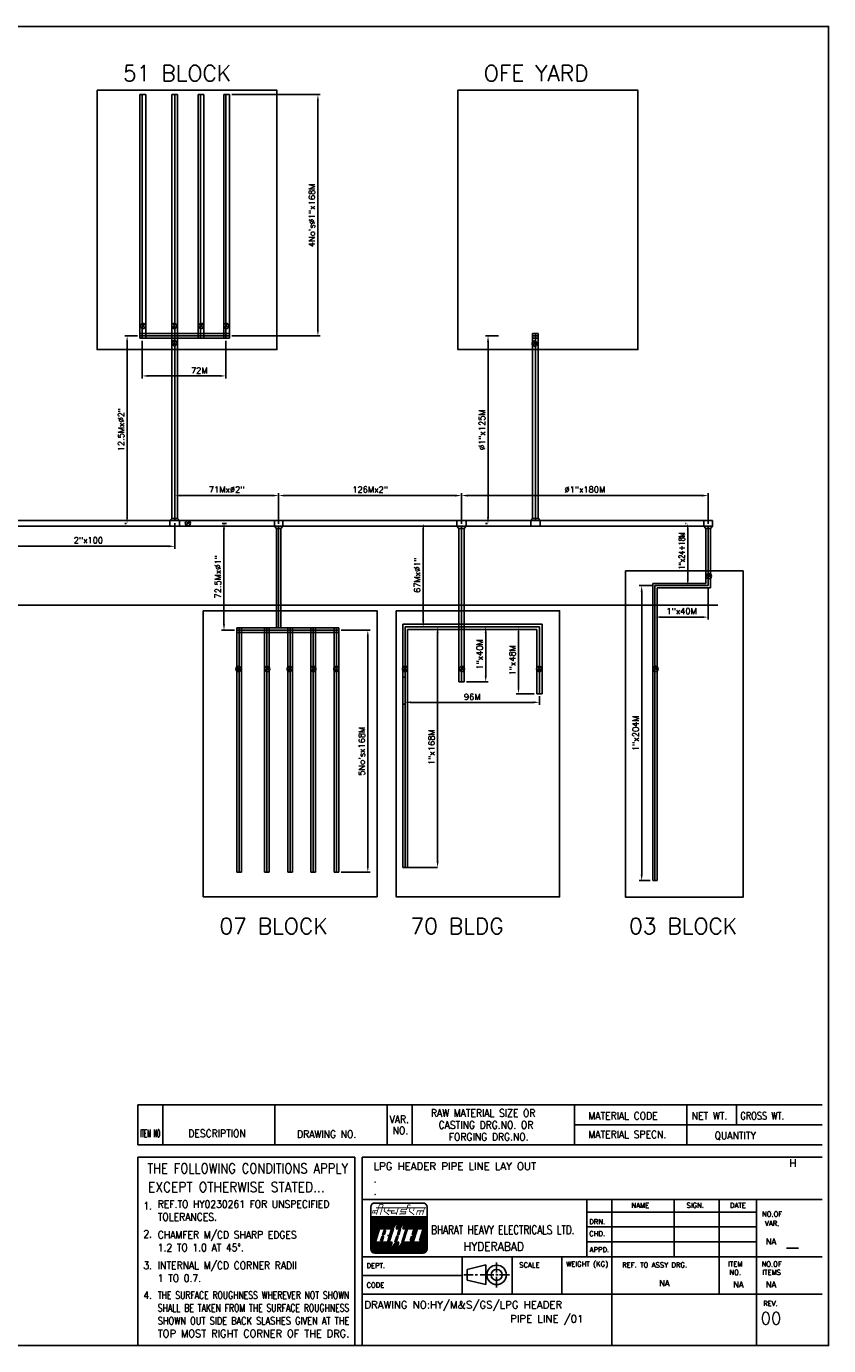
# Model space of a CAD drawing. Extents: x 30 to 863, y 52 to 597.
# Tile 3 of 3: x 531 to 863, y 52 to 597. Entities that reach past the tile are written whole.
import ezdxf
from ezdxf.enums import TextEntityAlignment as Align

# ---------------------------------------------------------------- set-up
doc = ezdxf.new("R2010")
doc.units = 0
doc.header["$LTSCALE"] = 5
doc.header["$MEASUREMENT"] = 0
doc.layers.get('DEFPOINTS').update_dxf_attribs({"linetype": 'CONTINUOUS'})
for name, color, linetype in [('25', 6, 'CONTINUOUS'), ('5', 3, 'CONTINUOUS'), ('DIM', 4, 'CONTINUOUS'), ('LAY', 45, 'CONTINUOUS'), ('TXT', 6, 'CONTINUOUS')]:
    doc.layers.add(name, color=color, linetype=linetype)
doc.styles.add('ROMANC', font='ROMANC.shx')
doc.styles.add('ROMANS', font='ROMANS.shx')
doc.styles.add('SIMPLEX', font='simplex')
doc.dimstyles.get("Standard").update_dxf_attribs({"dimtxt": 0.18, "dimasz": 0.18, "dimexe": 0.18, "dimexo": 0.0625, "dimgap": 0.09, "dimtad": 0, "dimtih": 1, "dimtoh": 1, "dimdec": 4, "dimzin": 0, "dimdsep": 46, "dimtxsty": 'ROMANS', "dimcen": 0.09, "dimadec": 0, "dimazin": 0, "dimtfac": 1, "dimtdec": 4, "dimtofl": 0, "dimtmove": 2, "dimatfit": 3, "dimfxl": 0, "dimtolj": 1, "dimarcsym": 0})

# ---------------------------------------------------------------- blocks, each defined once
blk = doc.blocks.new('*D39')
at = {"layer": '5', "color": 4, "lineweight": -2}
for p, q in [((616.27, 569.07), (652.81, 569.07)), ((651.81, 566.57), (651.81, 471.88)), ((616.27, 469.38), (652.81, 469.38))]:
    blk.add_line(p, q, dxfattribs=at)
at = {"layer": '5', "color": 4}
for points in [[(651.4, 566.57), (652.23, 566.57), (651.81, 569.07)], [(651.4, 471.88), (652.23, 471.88), (651.81, 469.38)]]:
    blk.add_solid(points, dxfattribs=at)
at = {"layer": 'DEFPOINTS', "color": 0}
for p in [(615.27, 569.07), (615.27, 469.38), (651.81, 469.38)]:
    blk.add_point(p, dxfattribs=at)
at = {"layer": '5', "color": 3, "insert": (649.33, 519.22), "char_height": 2.5, "attachment_point": 5, "rotation": 90, "style": 'ROMANS'}
blk.add_mtext('\\A1;4No\'s%%C1"x168M', dxfattribs=at)
blk = doc.blocks.new('*D40')
at = {"layer": '5', "color": 4, "lineweight": -2}
for p, q in [((579.32, 467.43), (579.32, 451.87)), ((613.86, 467.43), (613.86, 451.87)), ((581.82, 452.87), (611.36, 452.87))]:
    blk.add_line(p, q, dxfattribs=at)
at = {"layer": '5', "color": 4}
for points in [[(581.82, 453.29), (581.82, 452.46), (579.32, 452.87)], [(611.36, 453.29), (611.36, 452.46), (613.86, 452.87)]]:
    blk.add_solid(points, dxfattribs=at)
at = {"layer": 'DEFPOINTS', "color": 0}
for p in [(579.32, 468.43), (613.86, 468.43), (613.86, 452.87)]:
    blk.add_point(p, dxfattribs=at)
at = {"layer": '5', "color": 3, "insert": (602.84, 455.12), "char_height": 2.5, "attachment_point": 5, "style": 'ROMANS'}
blk.add_mtext('\\A1;72M', dxfattribs=at)
blk = doc.blocks.new('*D41')
at = {"layer": '5', "color": 4, "lineweight": -2}
for p, q in [((577.37, 469.38), (572.06, 469.38)), ((573.06, 466.88), (573.06, 394.47)), ((572.8, 391.97), (572.06, 391.97))]:
    blk.add_line(p, q, dxfattribs=at)
at = {"layer": '5', "color": 4}
for points in [[(572.65, 466.88), (573.48, 466.88), (573.06, 469.38)], [(572.65, 394.47), (573.48, 394.47), (573.06, 391.97)]]:
    blk.add_solid(points, dxfattribs=at)
at = {"layer": 'DEFPOINTS', "color": 0}
for p in [(578.37, 469.38), (573.06, 391.97), (573.8, 391.97)]:
    blk.add_point(p, dxfattribs=at)
at = {"layer": '5', "color": 3, "insert": (570.58, 430.67), "char_height": 2.5, "attachment_point": 5, "rotation": 90, "style": 'ROMANS'}
blk.add_mtext('\\A1;12.5Mx%%C2"', dxfattribs=at)
blk = doc.blocks.new('*D42')
at = {"layer": '5', "color": 4, "lineweight": -2}
for p, q in [((633.1, 403.45), (595.2, 403.45)), ((635.6, 391.84), (635.6, 404.45))]:
    blk.add_line(p, q, dxfattribs=at)
at = {"layer": '5', "color": 4}
for points in [[(595.2, 403.87), (595.2, 403.03), (592.7, 403.45)], [(633.1, 403.87), (633.1, 403.03), (635.6, 403.45)]]:
    blk.add_solid(points, dxfattribs=at)
at = {"layer": 'DEFPOINTS', "color": 0}
for p in [(592.7, 403.45), (592.7, 403.45), (635.6, 390.84)]:
    blk.add_point(p, dxfattribs=at)
at = {"layer": '5', "color": 3, "insert": (614.15, 405.94), "char_height": 2.5, "attachment_point": 5, "style": 'ROMANS'}
blk.add_mtext('\\A1;71Mx%%C2"', dxfattribs=at)
blk = doc.blocks.new('*D43')
at = {"layer": '5', "color": 4, "lineweight": -2}
for p, q in [((638.1, 403.45), (708.59, 403.45)), ((711.09, 391.84), (711.09, 404.45))]:
    blk.add_line(p, q, dxfattribs=at)
at = {"layer": '5', "color": 4}
for points in [[(638.1, 403.87), (638.1, 403.03), (635.6, 403.45)], [(708.59, 403.87), (708.59, 403.03), (711.09, 403.45)]]:
    blk.add_solid(points, dxfattribs=at)
at = {"layer": 'DEFPOINTS', "color": 0}
for p in [(635.6, 403.45), (711.09, 403.45), (711.09, 390.84)]:
    blk.add_point(p, dxfattribs=at)
at = {"layer": '5', "color": 3, "insert": (673.35, 405.94), "char_height": 2.5, "attachment_point": 5, "style": 'ROMANS'}
blk.add_mtext('\\A1;126Mx2"', dxfattribs=at)
blk = doc.blocks.new('*D44')
at = {"layer": '5', "color": 4, "lineweight": -2}
for p, q in [((713.59, 403.45), (810.43, 403.45)), ((812.93, 391.84), (812.93, 404.45))]:
    blk.add_line(p, q, dxfattribs=at)
at = {"layer": '5', "color": 4}
for points in [[(713.59, 403.87), (713.59, 403.03), (711.09, 403.45)], [(810.43, 403.87), (810.43, 403.03), (812.93, 403.45)]]:
    blk.add_solid(points, dxfattribs=at)
at = {"layer": 'DEFPOINTS', "color": 0}
for p in [(711.09, 403.45), (812.93, 403.45), (812.93, 390.84)]:
    blk.add_point(p, dxfattribs=at)
at = {"layer": '5', "color": 3, "insert": (762.01, 405.94), "char_height": 2.5, "attachment_point": 5, "style": 'ROMANS'}
blk.add_mtext('\\A1;%%C1"x180M', dxfattribs=at)
blk = doc.blocks.new('*D45')
at = {"layer": '5', "color": 4, "lineweight": -2}
blk.add_line((695.31, 351.75), (695.31, 389.47), dxfattribs=at)
at = {"layer": '5', "color": 4}
for points in [[(694.89, 389.47), (695.72, 389.47), (695.31, 391.97)], [(694.89, 351.75), (695.72, 351.75), (695.31, 349.25)]]:
    blk.add_solid(points, dxfattribs=at)
at = {"layer": 'DEFPOINTS', "color": 0}
for p in [(695.31, 391.97), (695.31, 391.97), (695.31, 349.25)]:
    blk.add_point(p, dxfattribs=at)
at = {"layer": '5', "color": 3, "insert": (692.82, 370.61), "char_height": 2.5, "attachment_point": 5, "rotation": 90, "style": 'ROMANS'}
blk.add_mtext('\\A1;67Mx%%C1"', dxfattribs=at)
blk = doc.blocks.new('*D46')
at = {"layer": '5', "color": 4, "lineweight": -2}
for p, q in [((612.31, 391.97), (614.05, 391.97)), ((613.05, 350.3), (613.05, 389.47)), ((617.35, 347.8), (612.05, 347.8))]:
    blk.add_line(p, q, dxfattribs=at)
at = {"layer": '5', "color": 4}
for points in [[(612.63, 389.47), (613.47, 389.47), (613.05, 391.97)], [(612.63, 350.3), (613.47, 350.3), (613.05, 347.8)]]:
    blk.add_solid(points, dxfattribs=at)
at = {"layer": 'DEFPOINTS', "color": 0}
for p in [(611.31, 391.97), (613.05, 391.97), (618.35, 347.8)]:
    blk.add_point(p, dxfattribs=at)
at = {"layer": '5', "color": 3, "insert": (610.56, 369.89), "char_height": 2.5, "attachment_point": 5, "rotation": 90, "style": 'ROMANS'}
blk.add_mtext('\\A1;72.5Mx%%C1"', dxfattribs=at)
blk = doc.blocks.new('*D47')
at = {"layer": '5', "color": 4, "lineweight": -2}
for p, q in [((721.82, 349.25), (722.1, 349.25)), ((721.1, 328.95), (721.1, 346.75)), ((713.21, 326.45), (722.1, 326.45))]:
    blk.add_line(p, q, dxfattribs=at)
at = {"layer": '5', "color": 4}
for points in [[(720.68, 346.75), (721.51, 346.75), (721.1, 349.25)], [(720.68, 328.95), (721.51, 328.95), (721.1, 326.45)]]:
    blk.add_solid(points, dxfattribs=at)
at = {"layer": 'DEFPOINTS', "color": 0}
for p in [(720.82, 349.25), (721.1, 349.25), (712.21, 326.45)]:
    blk.add_point(p, dxfattribs=at)
at = {"layer": '5', "color": 3, "insert": (718.61, 337.85), "char_height": 2.5, "attachment_point": 5, "rotation": 90, "style": 'ROMANS'}
blk.add_mtext('\\A1;1"x40M', dxfattribs=at)
blk = doc.blocks.new('*D48')
at = {"layer": '5', "color": 4, "lineweight": -2}
for p, q in [((736.12, 349.25), (733.63, 349.25)), ((734.63, 346.75), (734.63, 324.11)), ((741.15, 321.61), (733.63, 321.61))]:
    blk.add_line(p, q, dxfattribs=at)
at = {"layer": '5', "color": 4}
for points in [[(734.22, 346.75), (735.05, 346.75), (734.63, 349.25)], [(734.22, 324.11), (735.05, 324.11), (734.63, 321.61)]]:
    blk.add_solid(points, dxfattribs=at)
at = {"layer": 'DEFPOINTS', "color": 0}
for p in [(737.12, 349.25), (734.63, 321.61), (742.15, 321.61)]:
    blk.add_point(p, dxfattribs=at)
at = {"layer": '5', "color": 3, "insert": (732.14, 335.43), "char_height": 2.5, "attachment_point": 5, "rotation": 90, "style": 'ROMANS'}
blk.add_mtext('\\A1;1"x48M', dxfattribs=at)
blk = doc.blocks.new('*D49')
at = {"layer": '5', "color": 4, "lineweight": -2}
for p, q in [((687.81, 317.35), (687.81, 317.04)), ((690.31, 318.04), (740.78, 318.04)), ((743.28, 320.61), (743.28, 317.04))]:
    blk.add_line(p, q, dxfattribs=at)
at = {"layer": '5', "color": 4}
for points in [[(690.31, 318.46), (690.31, 317.62), (687.81, 318.04)], [(740.78, 318.46), (740.78, 317.62), (743.28, 318.04)]]:
    blk.add_solid(points, dxfattribs=at)
at = {"layer": 'DEFPOINTS', "color": 0}
for p in [(743.28, 321.61), (687.81, 318.35), (743.28, 318.04)]:
    blk.add_point(p, dxfattribs=at)
at = {"layer": '5', "color": 3, "insert": (715.54, 320.29), "char_height": 2.5, "attachment_point": 5, "style": 'ROMANS'}
blk.add_mtext('\\A1;96M', dxfattribs=at)
blk = doc.blocks.new('*D50')
at = {"layer": '5', "color": 4, "lineweight": -2}
blk.add_line((701.23, 252.35), (701.23, 346.75), dxfattribs=at)
at = {"layer": '5', "color": 4}
for points in [[(700.81, 346.75), (701.65, 346.75), (701.23, 349.25)], [(700.81, 252.35), (701.65, 252.35), (701.23, 249.85)]]:
    blk.add_solid(points, dxfattribs=at)
at = {"layer": 'DEFPOINTS', "color": 0}
for p in [(701.23, 349.25), (701.23, 349.25), (701.23, 249.85)]:
    blk.add_point(p, dxfattribs=at)
at = {"layer": '5', "color": 3, "insert": (698.74, 299.55), "char_height": 2.5, "attachment_point": 5, "rotation": 90, "style": 'ROMANS'}
blk.add_mtext('\\A1;1"x168M', dxfattribs=at)
blk = doc.blocks.new('*D51')
at = {"layer": '5', "color": 4, "lineweight": -2}
for p, q in [((661.47, 347.8), (673.42, 347.8)), ((672.42, 250.41), (672.42, 345.3)), ((661.47, 247.91), (673.42, 247.91))]:
    blk.add_line(p, q, dxfattribs=at)
at = {"layer": '5', "color": 4}
for points in [[(672, 345.3), (672.84, 345.3), (672.42, 347.8)], [(672, 250.41), (672.84, 250.41), (672.42, 247.91)]]:
    blk.add_solid(points, dxfattribs=at)
at = {"layer": 'DEFPOINTS', "color": 0}
for p in [(660.47, 347.8), (672.42, 347.8), (660.47, 247.91)]:
    blk.add_point(p, dxfattribs=at)
at = {"layer": '5', "color": 3, "insert": (669.93, 297.86), "char_height": 2.5, "attachment_point": 5, "rotation": 90, "style": 'ROMANS'}
blk.add_mtext("\\A1;5No'sx168M", dxfattribs=at)
blk = doc.blocks.new('*D52')
at = {"layer": '5', "color": 4, "lineweight": -2}
for p, q in [((789.97, 366.24), (784.48, 366.24)), ((785.48, 246.88), (785.48, 363.74)), ((789.03, 244.38), (784.48, 244.38))]:
    blk.add_line(p, q, dxfattribs=at)
at = {"layer": '5', "color": 4}
for points in [[(785.06, 363.74), (785.9, 363.74), (785.48, 366.24)], [(785.06, 246.88), (785.9, 246.88), (785.48, 244.38)]]:
    blk.add_solid(points, dxfattribs=at)
at = {"layer": 'DEFPOINTS', "color": 0}
for p in [(785.48, 366.24), (790.97, 366.24), (790.03, 244.38)]:
    blk.add_point(p, dxfattribs=at)
at = {"layer": '5', "color": 3, "insert": (782.99, 305.31), "char_height": 2.5, "attachment_point": 5, "rotation": 90, "style": 'ROMANS'}
blk.add_mtext('\\A1;1"x204M', dxfattribs=at)
blk = doc.blocks.new('*D53')
at = {"layer": '5', "color": 4, "lineweight": -2}
for p, q in [((812.93, 365.24), (812.93, 352.23)), ((790.97, 352.55), (790.97, 352.23)), ((810.43, 353.23), (793.47, 353.23))]:
    blk.add_line(p, q, dxfattribs=at)
at = {"layer": '5', "color": 4}
for points in [[(793.47, 353.65), (793.47, 352.82), (790.97, 353.23)], [(810.43, 353.65), (810.43, 352.82), (812.93, 353.23)]]:
    blk.add_solid(points, dxfattribs=at)
at = {"layer": 'DEFPOINTS', "color": 0}
for p in [(812.93, 366.24), (790.97, 353.55), (790.97, 353.23)]:
    blk.add_point(p, dxfattribs=at)
at = {"layer": '5', "color": 3, "insert": (801.95, 355.72), "char_height": 2.5, "attachment_point": 5, "style": 'ROMANS'}
blk.add_mtext('\\A1;1"x40M', dxfattribs=at)
blk = doc.blocks.new('*D79')
at = {"layer": '5', "color": 4, "lineweight": -2}
for p, q in [((521.42, 392.09), (521.42, 381.49)), ((592.7, 392.09), (592.7, 381.49)), ((590.2, 382.49), (523.92, 382.49))]:
    blk.add_line(p, q, dxfattribs=at)
at = {"layer": '5', "color": 4}
for points in [[(523.92, 382.91), (523.92, 382.08), (521.42, 382.49)], [(590.2, 382.91), (590.2, 382.08), (592.7, 382.49)]]:
    blk.add_solid(points, dxfattribs=at)
at = {"layer": 'DEFPOINTS', "color": 0}
for p in [(521.42, 393.09), (592.7, 393.09), (521.42, 382.49)]:
    blk.add_point(p, dxfattribs=at)
at = {"layer": '5', "color": 3, "insert": (557.06, 384.98), "char_height": 2.5, "attachment_point": 5, "style": 'ROMANS'}
blk.add_mtext('\\A1;2"x100', dxfattribs=at)

msp = doc.modelspace()

# ---------------------------------------------------------------- linework, layer by layer
at = {"layer": '25', "color": 7}
for p, q in [((578.8589, 472.67344), (580.19865, 474.37581)), ((578.89536, 474.32732), (580.40249, 472.77806)), ((591.83771, 472.67344), (593.17746, 474.37581)), ((591.87416, 474.32732), (593.3813, 472.77806)), ((602.91054, 472.67344), (604.25028, 474.37581)), ((602.94699, 474.32732), (604.45413, 472.77806)), ((613.30266, 472.67344), (614.64241, 474.37581)), ((613.33911, 474.32732), (614.84625, 472.77806)), ((591.88309, 465.6429), (593.22284, 467.34527)), ((591.91954, 467.29678), (593.42668, 465.74752)), ((740.58087, 465.43889), (741.92062, 467.14126)), ((740.61733, 467.09277), (742.12446, 465.54351)), ((597.41995, 391.19449), (598.7597, 392.89686)), ((597.45641, 392.84838), (598.96354, 391.29911)), ((812.48119, 369.33941), (813.82094, 371.04178)), ((812.51764, 370.9933), (814.02478, 369.44404)), ((618.32665, 331.02346), (619.66639, 332.72583)), ((618.3631, 332.67735), (619.87024, 331.12809)), ((630.16972, 331.02346), (631.50946, 332.72583)), ((630.20617, 332.67735), (631.71331, 331.12809)), ((639.47498, 331.02346), (640.81473, 332.72583)), ((639.51144, 332.67735), (641.01857, 331.12809)), ((649.20322, 331.02346), (650.54297, 332.72583)), ((649.23967, 332.67735), (650.74681, 331.12809)), ((658.71997, 331.02346), (660.05972, 332.72583)), ((658.75643, 332.67735), (660.26356, 331.12809)), ((687.05874, 331.02346), (688.39849, 332.72583)), ((687.0952, 332.67735), (688.60233, 331.12809)), ((710.5334, 331.02346), (711.87314, 332.72583)), ((710.56985, 332.67735), (712.07699, 331.12809)), ((742.46739, 331.02346), (743.80714, 332.72583)), ((742.50385, 332.67735), (744.01098, 331.12809)), ((790.47412, 331.02346), (791.81386, 332.72583)), ((790.51057, 332.67735), (792.01771, 331.12809))]:
    msp.add_line(p, q, dxfattribs=at)
msp.add_lwpolyline([(29.9367, 597.25647), (862.64744, 597.25647), (862.64744, 52.31745), (29.9367, 52.31745)], close=True, dxfattribs=at)
for centre in [(579.57924, 473.4849), (592.55805, 473.4849), (603.63088, 473.4849), (614.023, 473.4849), (592.60343, 466.45436), (741.30121, 466.25035), (598.14029, 392.00596), (813.20153, 370.15088), (619.04699, 331.83493), (630.89005, 331.83493), (640.19532, 331.83493), (649.92356, 331.83493), (659.44031, 331.83493), (687.77908, 331.83493), (711.25374, 331.83493), (743.18773, 331.83493), (791.19446, 331.83493)]:
    msp.add_circle(centre, 1.08507, dxfattribs=at)
at = {"layer": '5'}
for p, q in [((578.37258, 569.0658), (578.37258, 468.4343)), ((578.37258, 569.0658), (580.72687, 569.0658)), ((579.31882, 569.0658), (579.31882, 468.4343)), ((580.72687, 569.0658), (580.72687, 468.4343)), ((591.4751, 569.0658), (591.4751, 394.03894)), ((591.4751, 569.0658), (593.82939, 569.0658)), ((592.69752, 569.0658), (592.69752, 393.09399)), ((593.82939, 569.0658), (593.82939, 394.03894)), ((602.43612, 569.0658), (602.43612, 468.4343)), ((602.43612, 569.0658), (604.79041, 569.0658)), ((603.38237, 569.0658), (603.38237, 468.4343)), ((604.79041, 569.0658), (604.79041, 468.4343)), ((612.91723, 569.0658), (612.91723, 468.4343)), ((612.91723, 569.0658), (615.27152, 569.0658)), ((613.86348, 569.0658), (613.86348, 468.4343)), ((615.27152, 569.0658), (615.27152, 468.4343)), ((615.27152, 470.32678), (578.37258, 470.32678)), ((615.27152, 469.38054), (578.37258, 469.38054)), ((740.46305, 470.32678), (740.46305, 394.03894)), ((742.81734, 470.32678), (740.46305, 470.32678)), ((742.81734, 469.38054), (740.46305, 469.38054)), ((741.68547, 470.32678), (741.68547, 393.09399)), ((742.81734, 470.32678), (742.81734, 394.03894)), ((615.27152, 468.4343), (578.37258, 468.4343)), ((742.81734, 468.4343), (740.46305, 468.4343)), ((131.51958, 393.09399), (814.66164, 393.09399)), ((591.4751, 394.03894), (590.69185, 393.09399)), ((590.69185, 393.09399), (590.69185, 390.84384)), ((592.42134, 394.03894), (591.4751, 394.03894)), ((592.42134, 394.03894), (593.82939, 394.03894)), ((593.83392, 394.03894), (594.61717, 393.09399)), ((594.61717, 393.09399), (594.61717, 390.84384)), ((633.87493, 390.84384), (633.87493, 393.09399)), ((637.33392, 390.84384), (637.33392, 393.09399)), ((709.18047, 390.84384), (709.18047, 393.09399)), ((712.99713, 390.84384), (712.99713, 393.09399)), ((740.46305, 394.03894), (739.6798, 393.09399)), ((739.6798, 393.09399), (739.6798, 390.84384)), ((741.40929, 394.03894), (740.46305, 394.03894)), ((741.40929, 394.03894), (742.81734, 394.03894)), ((742.82187, 394.03894), (743.60512, 393.09399)), ((743.60512, 393.09399), (743.60512, 390.84384)), ((811.20265, 390.84384), (811.20265, 393.09399)), ((814.66164, 390.84384), (814.66164, 393.09399)), ((118.23597, 390.84384), (814.66164, 390.84384)), ((634.65818, 389.89889), (633.87493, 390.84384)), ((636.55067, 389.89889), (634.65818, 389.89889)), ((634.65818, 389.89889), (634.65818, 348.75044)), ((635.60443, 390.84384), (635.60443, 348.75044)), ((636.55067, 389.89889), (637.33392, 390.84384)), ((636.55067, 389.89889), (636.55067, 348.75044)), ((709.96372, 389.89889), (709.18047, 390.84384)), ((709.96372, 326.45174), (709.96372, 389.89889)), ((712.21388, 389.89889), (709.96372, 389.89889)), ((711.0888, 326.45174), (711.0888, 390.84384)), ((712.21388, 389.89889), (712.99713, 390.84384)), ((712.21388, 326.45174), (712.21388, 389.89889)), ((811.9859, 389.89889), (811.20265, 390.84384)), ((811.9859, 389.89889), (811.9859, 367.1887)), ((813.87839, 389.89889), (811.9859, 389.89889)), ((812.93214, 390.84384), (812.93214, 366.24246)), ((813.87839, 389.89889), (814.66164, 390.84384)), ((813.87839, 389.89889), (813.87839, 365.29622)), ((790.02764, 244.37953), (790.02764, 367.1887)), ((811.9859, 367.1887), (790.02764, 367.1887)), ((790.97388, 244.37953), (790.97388, 366.24246)), ((812.93214, 366.24246), (790.97388, 366.24246)), ((791.92012, 244.37953), (791.92012, 365.29622)), ((813.87839, 365.29622), (791.92012, 365.29622)), ((143.3363, 358.13493), (816.87105, 358.13493)), ((676.34267, 355.87302), (604.40105, 355.87302)), ((604.40105, 237.65666), (604.40105, 355.87302)), ((676.34267, 237.65666), (676.34267, 355.87302)), ((686.86453, 350.37653), (744.40424, 350.37653)), ((686.86453, 249.84654), (686.86453, 350.37653)), ((687.81077, 349.25145), (743.27916, 349.25145)), ((687.81077, 249.84654), (687.81077, 349.25145)), ((743.27916, 321.61395), (743.27916, 349.25145)), ((744.40424, 350.37653), (744.40424, 348.12637)), ((744.40424, 321.61395), (744.40424, 350.37653)), ((618.34568, 247.9073), (618.34568, 348.75044)), ((660.46933, 348.75044), (618.34568, 348.75044)), ((660.46933, 347.80419), (618.34568, 347.80419)), ((660.46933, 346.85795), (618.34568, 346.85795)), ((619.29192, 247.9073), (619.29192, 348.75044)), ((620.23817, 247.9073), (620.23817, 348.75044)), ((629.79567, 247.9073), (629.79567, 348.75044)), ((630.74191, 247.9073), (630.74191, 348.75044)), ((631.68816, 247.9073), (631.68816, 348.75044)), ((639.40298, 247.9073), (639.40298, 348.75044)), ((640.34922, 247.9073), (640.34922, 348.75044)), ((641.29546, 247.9073), (641.29546, 348.75044)), ((648.86994, 247.9073), (648.86994, 348.75044)), ((649.81618, 247.9073), (649.81618, 348.75044)), ((650.76242, 247.9073), (650.76242, 348.75044)), ((658.57685, 247.9073), (658.57685, 348.75044)), ((659.52309, 247.9073), (659.52309, 348.75044)), ((660.46933, 247.9073), (660.46933, 348.75044)), ((688.75701, 249.84654), (688.75701, 348.12637)), ((688.75701, 348.12637), (742.15409, 348.12637)), ((742.15409, 321.61395), (742.15409, 348.12637)), ((686.86453, 328.38324), (687.81077, 328.38324)), ((712.21388, 326.45174), (709.96372, 326.45174)), ((744.40424, 321.61395), (742.15409, 321.61395)), ((686.86453, 317.2455), (687.81077, 317.2455)), ((618.34568, 247.9073), (620.23817, 247.9073)), ((629.79567, 247.9073), (631.68816, 247.9073)), ((639.40298, 247.9073), (641.29546, 247.9073)), ((648.86994, 247.9073), (650.76242, 247.9073)), ((658.57685, 247.9073), (660.46933, 247.9073)), ((791.92012, 244.37953), (790.02764, 244.37953)), ((676.34267, 237.65666), (604.40105, 237.65666))]:
    msp.add_line(p, q, dxfattribs=at)
at = {"layer": '5', "color": 4}
for p, q in [((726.36053, 469.38054), (721.05167, 469.38054)), ((722.05167, 466.88054), (722.05167, 394.46892)), ((721.78629, 391.96892), (721.05167, 391.96892)), ((803.7906, 391.96892), (803.51297, 391.96892)), ((804.51297, 389.46892), (804.51297, 368.74246)), ((803.7906, 366.24246), (803.51297, 366.24246))]:
    msp.add_line(p, q, dxfattribs=at)
at = {"layer": '5'}
for points in [[(560.65203, 570.889), (634.91172, 570.889), (634.91172, 463.77685), (560.65203, 463.77685)], [(709.63998, 570.889), (783.89967, 570.889), (783.89967, 463.77685), (709.63998, 463.77685)], [(778.84477, 372.32563), (827.36574, 372.32563), (827.36574, 237.54319), (778.84477, 237.54319)], [(684.13899, 355.87302), (751.58029, 355.87302), (751.58029, 237.65666), (684.13899, 237.65666)]]:
    msp.add_lwpolyline(points, close=True, dxfattribs=at)
at = {"layer": '5', "color": 4}
for points in [[(721.635, 466.88054), (722.46833, 466.88054), (722.05167, 469.38054)], [(721.635, 394.46892), (722.46833, 394.46892), (722.05167, 391.96892)], [(804.0963, 389.46892), (804.92964, 389.46892), (804.51297, 391.96892)], [(804.0963, 368.74246), (804.92964, 368.74246), (804.51297, 366.24246)]]:
    msp.add_solid(points, dxfattribs=at)
at = {"layer": 'DIM'}
msp.add_line((701.23021, 249.84654), (686.86453, 249.84654), dxfattribs=at)
at = {"layer": 'LAY'}
for p, q in [((860.01028, 151.80306), (577.44177, 151.80306)), ((577.44177, 135.31986), (577.44177, 151.80306)), ((587.74377, 135.31986), (587.74377, 151.80306)), ((634.10277, 135.31986), (634.10277, 151.80306)), ((680.46177, 135.31986), (680.46177, 151.80306)), ((690.76377, 135.31986), (690.76377, 151.80306)), ((757.72677, 135.31986), (757.72677, 151.80306)), ((804.08577, 135.31986), (804.08577, 151.80306)), ((824.68977, 143.56146), (824.68977, 151.80306)), ((860.01028, 143.56146), (757.72677, 143.56146)), ((860.01028, 135.31986), (577.44177, 135.31986)), ((577.44177, 130.16886), (577.44177, 52.31745)), ((667.06917, 130.16886), (577.44177, 130.16886)), ((667.06917, 52.31745), (667.06917, 130.16886)), ((670.15977, 130.16886), (670.15977, 52.90386)), ((860.01028, 130.16886), (670.15977, 130.16886)), ((670.15977, 52.31745), (670.15977, 130.16886)), ((670.15977, 112.65546), (860.01028, 112.65546)), ((673.62686, 92.23425), (673.62686, 109.54981)), ((695.21774, 111.2238), (675.30086, 111.2238)), ((696.89174, 109.54981), (696.89174, 92.23425)), ((762.87777, 88.96086), (762.87777, 112.65546)), ((773.17977, 52.31745), (773.17977, 112.65546)), ((798.93477, 88.96086), (798.93477, 112.65546)), ((817.47837, 73.50786), (817.47837, 112.65546)), ((832.93137, 52.31745), (832.93137, 112.65546)), ((673.62686, 104.64222), (673.89099, 105.45513)), ((673.62686, 102.92136), (674.45013, 105.45513)), ((673.62686, 102.0185), (674.74349, 105.45513)), ((673.62686, 101.11564), (675.03685, 105.45513)), ((673.62686, 100.21277), (675.33021, 105.45513)), ((673.62686, 99.30991), (675.62357, 105.45513)), ((673.62686, 98.40705), (675.91692, 105.45513)), ((673.62686, 97.50418), (676.21028, 105.45513)), ((673.62686, 96.60132), (676.50364, 105.45513)), ((673.62686, 95.69846), (676.797, 105.45513)), ((673.62686, 94.7956), (677.09036, 105.45513)), ((673.62686, 93.89273), (677.38371, 105.45513)), ((673.62686, 92.98987), (677.67707, 105.45513)), ((673.62686, 105.45513), (696.89174, 105.45513)), ((673.62747, 103.82608), (674.15678, 105.45513)), ((673.63202, 92.10289), (677.97043, 105.45513)), ((673.75745, 91.58605), (678.26379, 105.45513)), ((673.94322, 91.25492), (678.55715, 105.45513)), ((677.2807, 100.62378), (678.8505, 105.45513)), ((677.57406, 100.62378), (679.14386, 105.45513)), ((677.86742, 100.62378), (679.43722, 105.45513)), ((678.16078, 100.62378), (679.73058, 105.45513)), ((678.45413, 100.62378), (680.02393, 105.45513)), ((678.74749, 100.62378), (680.31729, 105.45513)), ((679.04085, 100.62378), (680.61065, 105.45513)), ((679.29131, 90.56025), (684.13095, 105.45513)), ((679.33421, 100.62378), (680.90401, 105.45513)), ((679.62757, 100.62378), (681.19737, 105.45513)), ((679.92092, 100.62378), (681.49072, 105.45513)), ((680.21428, 100.62378), (681.78408, 105.45513)), ((680.50764, 100.62378), (682.07744, 105.45513)), ((680.801, 100.62378), (682.3708, 105.45513)), ((681.09436, 100.62378), (682.66416, 105.45513)), ((681.38771, 100.62378), (682.95751, 105.45513)), ((681.68088, 100.62319), (683.25087, 105.45513)), ((681.94267, 100.52604), (683.54423, 105.45513)), ((682.12215, 100.17556), (683.83759, 105.45513)), ((685.48343, 104.95758), (682.79294, 100.62378)), ((682.9221, 100.83183), (684.4243, 105.45513)), ((683.53759, 101.82325), (684.71766, 105.45513)), ((684.08843, 100.62378), (685.48343, 104.95758)), ((684.15309, 102.81468), (685.01102, 105.45513)), ((684.32129, 100.62378), (685.89109, 105.45513)), ((684.61465, 100.62378), (686.18445, 105.45513)), ((684.67017, 98.08607), (687.06453, 105.45513)), ((684.76858, 103.8061), (685.30438, 105.45513)), ((684.90801, 100.62378), (686.47781, 105.45513)), ((685.20137, 100.62378), (686.77117, 105.45513)), ((685.38407, 104.79752), (685.59774, 105.45513)), ((685.45182, 90.56025), (690.29146, 105.45513)), ((688.32272, 104.95758), (685.68245, 100.62378)), ((685.9088, 100.99532), (687.35788, 105.45513)), ((686.53742, 102.02715), (687.65124, 105.45513)), ((686.61525, 95.04378), (689.99811, 105.45513)), ((686.92772, 100.62378), (688.32272, 104.95758)), ((686.96152, 100.62378), (688.53132, 105.45513)), ((687.16604, 103.05898), (687.9446, 105.45513)), ((687.25487, 100.62378), (688.82467, 105.45513)), ((687.54823, 100.62378), (689.11803, 105.45513)), ((687.79466, 104.09081), (688.23796, 105.45513)), ((687.84159, 100.62378), (689.41139, 105.45513)), ((688.13495, 100.62378), (689.70475, 105.45513)), ((689.01502, 100.62378), (690.58482, 105.45513)), ((689.26548, 90.56025), (694.10512, 105.45513)), ((689.30838, 100.62378), (690.87818, 105.45513)), ((689.55884, 90.56025), (694.39848, 105.45513)), ((689.60174, 100.62378), (691.17154, 105.45513)), ((689.89509, 100.62378), (691.4649, 105.45513)), ((690.18845, 100.62378), (691.75825, 105.45513)), ((690.48181, 100.62378), (692.05161, 105.45513)), ((690.63952, 95.69199), (693.81176, 105.45513)), ((690.77517, 100.62378), (692.34497, 105.45513)), ((691.06853, 100.62378), (692.63833, 105.45513)), ((691.36188, 100.62378), (692.93169, 105.45513)), ((691.65524, 100.62378), (693.22504, 105.45513)), ((691.9486, 100.62378), (693.5184, 105.45513)), ((693.12203, 100.62378), (694.69183, 105.45513)), ((693.41539, 100.62378), (694.98519, 105.45513)), ((693.70875, 100.62378), (695.27819, 105.45404)), ((693.86646, 95.69199), (696.89174, 105.00285)), ((694.00211, 100.62378), (695.57191, 105.45513)), ((694.15982, 95.69199), (696.87181, 104.03866)), ((694.29546, 100.62378), (695.86526, 105.45513)), ((694.58882, 100.62378), (696.15862, 105.45513)), ((694.88218, 100.62378), (696.45198, 105.45513)), ((695.17554, 100.62378), (696.74534, 105.45513)), ((762.87777, 107.50446), (832.93137, 107.50446)), ((674.1575, 91.01155), (677.02677, 99.84225)), ((675.56963, 95.04378), (677.26409, 100.62378)), ((677.26409, 100.62378), (681.65745, 100.62378)), ((678.49055, 98.089), (679.10642, 100.02579)), ((678.50936, 98.13231), (679.03178, 98.13231)), ((678.52468, 98.13231), (679.13991, 100.02579)), ((678.81804, 98.13231), (679.43327, 100.02579)), ((679.10642, 100.02579), (679.48602, 100.02579)), ((679.1166, 98.14834), (679.68832, 99.90789)), ((679.70759, 99.72283), (679.25334, 98.29435)), ((679.58466, 90.56025), (682.8545, 100.62378)), ((681.24914, 95.04378), (683.04218, 100.62378)), ((682.10014, 100.01646), (681.5229, 98.22099)), ((683.04218, 100.62378), (682.79294, 100.62378)), ((685.38392, 100.62378), (684.08843, 100.62378)), ((685.43321, 100.62378), (684.6186, 98.08868)), ((684.6362, 98.08302), (685.1849, 98.13231)), ((684.97235, 98.11322), (685.78808, 100.62378)), ((685.16692, 98.0888), (685.98191, 100.62378)), ((685.98191, 100.62378), (685.63316, 100.62378)), ((688.22321, 100.62378), (686.43017, 95.04378)), ((688.22321, 100.62378), (686.92772, 100.62378)), ((687.07745, 95.04378), (688.87049, 100.62378)), ((688.87049, 100.62378), (692.05946, 100.62378)), ((691.16201, 99.92628), (690.66446, 98.28204)), ((690.66446, 98.28204), (691.46147, 98.28204)), ((690.89436, 98.28204), (691.42861, 99.92628)), ((691.11272, 95.04378), (692.90576, 100.62378)), ((691.85951, 99.92628), (691.16201, 99.92628)), ((691.46147, 98.28204), (691.16201, 97.3353)), ((691.18772, 98.28204), (691.72197, 99.92628)), ((692.05946, 100.62378), (691.85951, 99.92628)), ((692.90576, 100.62378), (695.29679, 100.62378)), ((693.07913, 90.56025), (696.89174, 102.29426)), ((693.37249, 90.56025), (696.89174, 101.3914)), ((693.66585, 90.56025), (696.89174, 100.48854)), ((695.29679, 100.62378), (693.75299, 95.69199)), ((693.9592, 90.56025), (696.89174, 99.58567)), ((694.25256, 90.56025), (696.89174, 98.68281)), ((694.45318, 95.69199), (696.89174, 103.19713)), ((762.87777, 101.32326), (832.93137, 101.32326)), ((674.39148, 90.8288), (675.76101, 95.04378)), ((674.64154, 90.69556), (676.05437, 95.04378)), ((674.90626, 90.60742), (676.34772, 95.04378)), ((675.18559, 90.56422), (676.64108, 95.04378)), ((675.47765, 90.56025), (676.93444, 95.04378)), ((680.09469, 95.04378), (675.56963, 95.04378)), ((675.77101, 90.56025), (677.2278, 95.04378)), ((676.06437, 90.56025), (677.52116, 95.04378)), ((676.35773, 90.56025), (677.81451, 95.04378)), ((676.65108, 90.56025), (678.10787, 95.04378)), ((676.94444, 90.56025), (678.40123, 95.04378)), ((677.2378, 90.56025), (678.69459, 95.04378)), ((677.53116, 90.56025), (678.98795, 95.04378)), ((677.71235, 95.64177), (678.3092, 97.51871)), ((678.23981, 95.64177), (677.71235, 95.64177)), ((677.71545, 95.64177), (678.33038, 97.53432)), ((677.82452, 90.56025), (679.2813, 95.04378)), ((678.00881, 95.64177), (678.62374, 97.53432)), ((678.11787, 90.56025), (679.57466, 95.04378)), ((678.30522, 95.65116), (678.88467, 97.43452)), ((678.30941, 97.53432), (678.69376, 97.53432)), ((678.41123, 90.56025), (679.86802, 95.04378)), ((678.91533, 97.23136), (678.46138, 95.80381)), ((678.70459, 90.56025), (680.16273, 95.04794)), ((678.99795, 90.56025), (680.51786, 95.23806)), ((679.87802, 90.56025), (681.33481, 95.04378)), ((680.17138, 90.56025), (681.62817, 95.04378)), ((680.46474, 90.56025), (681.92153, 95.04378)), ((680.55164, 97.83378), (680.99168, 97.83378)), ((681.20315, 97.22646), (680.62591, 95.43099)), ((680.7581, 90.56025), (682.21488, 95.04378)), ((680.77448, 97.83357), (680.77455, 97.83378)), ((681.03803, 97.74185), (681.06968, 97.83926)), ((682.44419, 95.04378), (681.14963, 91.00851)), ((681.14963, 91.00851), (683.98892, 95.04378)), ((681.19892, 95.04378), (682.44419, 95.04378)), ((681.22362, 97.41017), (681.43063, 98.04728)), ((681.63817, 90.56025), (682.32794, 92.68316)), ((681.93153, 90.56025), (682.873, 93.4578)), ((682.22489, 90.56025), (683.41806, 94.23245)), ((682.51824, 90.56025), (683.96311, 95.0071)), ((682.8116, 90.56025), (684.26839, 95.04378)), ((683.10496, 90.56025), (684.56175, 95.04378)), ((683.39832, 90.56025), (684.85511, 95.04378)), ((684.44016, 97.53336), (683.64017, 95.04378)), ((683.64017, 95.04378), (683.9387, 95.04378)), ((683.68167, 95.04378), (684.4909, 97.53432)), ((683.69168, 90.56025), (685.14846, 95.04378)), ((685.28441, 95.04378), (684.03914, 91.00851)), ((684.03914, 91.00851), (686.77892, 95.04378)), ((684.18794, 95.04378), (684.9883, 97.53324)), ((684.18794, 95.04378), (685.28441, 95.04378)), ((684.43718, 97.53432), (684.98495, 97.53432)), ((684.57175, 90.56025), (685.33987, 92.92428)), ((684.86511, 90.56025), (685.90246, 93.75288)), ((685.15847, 90.56025), (686.46504, 94.58149)), ((685.74518, 90.56025), (687.20197, 95.04378)), ((686.03854, 90.56025), (687.49533, 95.04378)), ((686.3319, 90.56025), (687.78868, 95.04378)), ((686.43017, 95.04378), (686.7287, 95.04378)), ((686.62526, 90.56025), (688.08204, 95.04378)), ((686.91861, 90.56025), (688.3754, 95.04378)), ((690.51473, 95.04378), (687.07745, 95.04378)), ((687.21197, 90.56025), (688.66876, 95.04378)), ((687.50533, 90.56025), (688.96212, 95.04378)), ((687.79869, 90.56025), (689.25547, 95.04378)), ((688.09205, 90.56025), (689.54883, 95.04378)), ((688.3854, 90.56025), (689.84219, 95.04378)), ((688.67876, 90.56025), (690.13555, 95.04378)), ((688.97212, 90.56025), (690.42891, 95.04378)), ((689.85219, 90.56025), (691.308, 95.04076)), ((690.41522, 97.3353), (689.91674, 95.69199)), ((689.91674, 95.69199), (690.71375, 95.69199)), ((690.05281, 95.69199), (690.58675, 97.3353)), ((690.14555, 90.56025), (691.59989, 95.03625)), ((690.34616, 95.69199), (690.88011, 97.3353)), ((691.16201, 97.3353), (690.41522, 97.3353)), ((690.43891, 90.56025), (691.89178, 95.03174)), ((690.71375, 95.69199), (690.51473, 95.04378)), ((690.73227, 90.56025), (692.18367, 95.02722)), ((691.02562, 90.56025), (692.47557, 95.02271)), ((694.30076, 94.99449), (691.11272, 95.04378)), ((691.31898, 90.56025), (692.76746, 95.0182)), ((691.61234, 90.56025), (693.05935, 95.01368)), ((691.9057, 90.56025), (693.35124, 95.00917)), ((692.19906, 90.56025), (693.64313, 95.00466)), ((692.49241, 90.56025), (693.93502, 95.00015)), ((692.78577, 90.56025), (694.22692, 94.99563)), ((693.75299, 95.69199), (694.49978, 95.69199)), ((694.49978, 95.69199), (694.30076, 94.99449)), ((694.54592, 90.56025), (696.89174, 97.77995)), ((694.83928, 90.56025), (696.89174, 96.87709)), ((695.13264, 90.56025), (696.89174, 95.97422)), ((695.4304, 90.57381), (696.89174, 95.07136)), ((695.74728, 90.64621), (696.89174, 94.1685)), ((696.09298, 90.80728), (696.89174, 93.26563)), ((762.87777, 95.14206), (832.93137, 95.14206)), ((670.15977, 88.96086), (860.01028, 88.96086)), ((695.21774, 90.56025), (675.30086, 90.56025)), ((681.05145, 90.56025), (681.23783, 91.13386)), ((681.34481, 90.56025), (681.78289, 91.90851)), ((683.98503, 90.56025), (684.21469, 91.26707)), ((684.27839, 90.56025), (684.77728, 92.09567)), ((696.50053, 91.15873), (696.89174, 92.36277)), ((711.36777, 73.50786), (711.36777, 88.96086)), ((731.97177, 73.50786), (731.97177, 88.96086)), ((752.57577, 73.50786), (752.57577, 88.96086)), ((850.27154, 92.60757), (845.29377, 92.60757)), ((577.44172, 84.44409), (577.44172, 52.90386)), ((721.15878, 85.61839), (713.4715, 83.69657)), ((713.4715, 83.69657), (713.4715, 79.31242)), ((721.15878, 77.51071), (721.15878, 85.61839)), ((670.15977, 81.23436), (711.36777, 81.23436)), ((713.4715, 79.31242), (721.15878, 77.51071)), ((670.15977, 73.50786), (860.01028, 73.50786))]:
    msp.add_line(p, q, dxfattribs=at)
at = {"layer": 'LAY', "color": 6}
for p, q in [((725.54294, 86.70263), (725.54294, 82.58463)), ((725.54294, 81.95109), (725.54294, 81.21196)), ((715.94142, 81.53452), (712.03199, 81.53452)), ((717.73764, 81.53452), (716.68104, 81.53452)), ((724.39423, 81.53452), (718.79424, 81.53452)), ((726.19045, 81.53452), (725.23951, 81.53452)), ((725.54294, 80.68401), (725.54294, 76.2766)), ((730.84688, 81.53452), (726.71876, 81.53452))]:
    msp.add_line(p, q, dxfattribs=at)
at = {"layer": 'LAY'}
for points in [[(675.83101, 109.24786, 0.372, 0.372, 0), (696.46954, 109.24786, 0.372, 0.372, 0)], [(677.1849, 110.4033, 0.2976, 0.2976, 0), (675.93976, 106.33064, 0.2976, 0.2976, 0)], [(678.7691, 110.4033, 0.372, 0.372, 0.449366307), (677.1849, 110.4033, 0.372, 0.372, 2.225355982)], [(678.7691, 110.4033, 0.2976, 0.2976, 0), (677.52396, 106.33064, 0.2976, 0.2976, 0)], [(679.53201, 109.24786, 0.2976, 0.2976, 0), (679.13384, 107.94549, 0.2976, 0.2976, 0)], [(681.2927, 109.24786, 0.2976, 0.2976, 0), (680.89452, 107.94549, 0.2976, 0.2976, 0)], [(685.0353, 109.24786, 0.2976, 0.2976, 0), (684.14342, 106.33064, 0.2976, 0.2976, 0)], [(688.66035, 109.24786, 0.2976, 0.2976, 0), (688.36583, 108.28451, 0.2976, 0.2976, 0)], [(688.66035, 109.24786, 0.372, 0.372, 0), (688.8865, 110.09854, 0.372, 0.372, -0.768887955), (689.92261, 110.09854, 0.372, 0.372, 0.073699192)], [(689.89909, 109.24786, 0.2976, 0.2976, 0), (689.50092, 107.94549, 0.2976, 0.2976, 0)], [(691.65978, 109.24786, 0.2976, 0.2976, 0), (691.2616, 107.94549, 0.2976, 0.2976, 0)], [(695.87827, 109.24786, 0.2976, 0.2976, 0), (694.98638, 106.33064, 0.2976, 0.2976, 0)], [(676.4589, 108.05002, 0.2976, 0.2976, 0), (674.56161, 108.05002, 0.2976, 0.2976, 0), (674.33192, 107.05858, 0.2976, 0.2976, 0), (676.069, 107.05858, 0.2976, 0.2976, 0)], [(675.43733, 108.05002, 0.2976, 0.2976, 0), (675.13585, 107.15778, 0.2976, 0.2976, 0)], [(679.13384, 107.94549, 0.372, 0.372, 0), (681.20448, 106.30503, 0.372, 0.372, 0)], [(680.40754, 107.94434, 0.372, 0.372, 0), (683.55824, 107.94434, 0.372, 0.372, 0)], [(682.32784, 107.94434, 0.372, 0.372, 0), (682.13083, 107.00182, 0.372, 0.372, 0), (684.2586, 107.00182, 0.372, 0.372, 0)], [(685.80204, 106.98723, 0.2976, 0.2976, 0), (685.6013, 106.33064, 0.2976, 0.2976, 0)], [(685.75588, 106.78374, 0.372, 0.372, 0), (687.96246, 106.78374, 0.372, 0.372, 0)], [(686.3138, 108.66113, 0.2976, 0.2976, 0), (685.94278, 107.44756, 0.2976, 0.2976, 0)], [(686.0317, 107.60156, 0.372, 0.372, 0), (688.12007, 107.60156, 0.372, 0.372, 0)], [(686.30753, 108.4739, 0.372, 0.372, 0), (688.35649, 108.4739, 0.372, 0.372, 0)], [(688.22509, 107.82418, 0.2976, 0.2976, 0), (687.85406, 106.61061, 0.2976, 0.2976, 0)], [(689.50092, 107.94549, 0.372, 0.372, 0), (691.57157, 106.30503, 0.372, 0.372, 0)], [(692.9237, 107.96453, 0.2976, 0.2976, 0), (692.42418, 106.33064, 0.2976, 0.2976, 0)], [(692.9237, 107.96453, 0.372, 0.372, 0), (695.45291, 107.98088, 0.372, 0.372, 0)], [(694.1876, 107.9727, 0.2976, 0.2976, 0), (693.68557, 106.33064, 0.2976, 0.2976, 0)]]:
    msp.add_lwpolyline(points, format="xyseb", dxfattribs=at)
for radius in [4.02381, 2.28216]:
    msp.add_circle((725.60299, 81.53452), radius, dxfattribs=at)
for centre, radius, start, end in [((675.30086, 109.5498), 1.674, 90, 180), ((695.21774, 109.5498), 1.674, 0, 90), ((679.03178, 98.36481), 0.2325, 270, 342.35991), ((679.48602, 99.79329), 0.2325, 342.35991, 90), ((680.99168, 98.39178), 0.558, 270, 342.1774018), ((681.65745, 100.15878), 0.465, 342.1774018, 90), ((678.23981, 95.87427), 0.2325, 270, 342.35991), ((678.69376, 97.30182), 0.2325, 342.35991, 90), ((680.09469, 95.60178), 0.558, 270, 342.1774018), ((680.76047, 97.36878), 0.465, 342.1774018, 90), ((675.30086, 92.23425), 1.674, 180, 270), ((695.21774, 92.23425), 1.674, 270, 360)]:
    msp.add_arc(centre, radius, start, end, dxfattribs=at)

# ---------------------------------------------------------------- texts
at = {"layer": '5'}
for s, height, style, p in [('51 BLOCK', 6.6, 'ROMANS', (571.34276, 574.5958)), ('OFE YARD', 6.6, 'ROMANS', (720.33071, 574.5958)), ('07 BLOCK', 6.6, 'ROMANS', (611.18968, 222.32824)), ('70 BLDG', 6.6, 'ROMANS', (690.05336, 222.32824)), ('03 BLOCK', 6.6, 'ROMANS', (780.26265, 222.32824)), ('00', 5, 'ROMANC', (834.57558, 61.08244))]:
    msp.add_text(s, height=height, dxfattribs=dict(at, style=style)).set_placement(p)
at = {"layer": '5', "color": 3, "style": 'ROMANS', "width": 0.7}
msp.add_text('1"x24+18M', height=2.5, rotation=90, dxfattribs=at).set_placement((803.27488, 372.95985))
at = {"layer": '5', "color": 3, "insert": (719.56357, 430.67473), "char_height": 2.5, "attachment_point": 5, "rotation": 90, "style": 'ROMANS'}
msp.add_mtext('\\A1;%%C1"x125M', dxfattribs=at)
at = {"layer": 'LAY', "style": 'SIMPLEX', "width": 0.9}
for s, height, p in [('VAR.', 3.0906, (681.39054, 144.26792)), ('RAW MATERIAL SIZE OR', 3.0906, (698.45668, 146.82918)), ('MATERIAL CODE', 3.0906, (763.46846, 145.70608)), ('NET WT.', 3.0906, (806.17083, 145.70608)), ('NO.', 3.0906, (682.66158, 139.61689)), ('CASTING DRG.NO. OR', 3.0906, (701.63428, 141.90547)), ('DESCRIPTION', 3.0906, (598.32347, 138.43271)), ('DRAWING NO.', 3.0906, (643.21882, 138.10761)), ('FORGING DRG.NO.', 3.0906, (705.87108, 136.98175)), ('MATERIAL SPECN.', 3.0906, (763.46846, 138.01504)), ('QUANTITY', 3.0906, (815.59342, 137.53435)), ('EXCEPT OTHERWISE STATED...', 4.1208, (581.6618, 115.75888)), ('1.', 3.0906, (579.77329, 108.56746)), ('REF.TO HY0230261 FOR UNSPECIFIED', 3.0906, (585.7086, 109.21544)), ('TOLERANCES.', 3.0906, (585.7086, 103.91727)), ('2.', 3.0906, (579.77329, 96.90375)), ('CHAMFER M/CD SHARP EDGES', 3.0906, (585.7086, 96.56085)), ('1.2 TO 1.0 AT 45%%D.', 3.0906, (585.7086, 91.26268)), ('HYDERABAD', 3.6057, (711.97874, 91.46559)), ('INTERNAL M/CD CORNER RADII', 3.0906, (585.7086, 83.90625)), ('3.', 3.0906, (579.77329, 83.94407)), ('1 TO 0.7.', 3.0906, (585.7086, 78.60808)), ('4.', 3.0906, (579.77329, 71.63238))]:
    msp.add_text(s, height=height, dxfattribs=at).set_placement(p)
at = {"layer": 'LAY', "style": 'SIMPLEX'}
for s, height, width, p, p2 in [('GROSS WT.', 3.0906, 0.734133, (826.2189, 145.70608), (844.26215, 145.70608)), ('ITEM NO', 3.0906, 0.449371, (578.45702, 138.43271), (586.78998, 138.43271)), ('THE FOLLOWING CONDITIONS APPLY', 4.1208, 0.743102, (581.39201, 123.47109), (664.21655, 123.47109)), ('BHARAT HEAVY ELECTRICALS LTD.', 3.6057, 0.629157, (698.5959, 98.38263), (757.6863, 98.38263)), ('THE SURFACE ROUGHNESS WHEREVER NOT SHOWN', 3.0906, 0.659033, (585.7086, 71.63238), (664.75612, 71.63238)), ('SHALL BE TAKEN FROM THE SURFACE ROUGHNESS', 3.0906, 0.651835, (585.7086, 66.33421), (664.75612, 66.33421)), ('SHOWN OUT SIDE BACK SLASHES GIVEN AT THE', 3.0906, 0.687723, (585.7086, 61.03603), (664.75612, 61.03603)), ('TOP MOST RIGHT CORNER OF THE DRG.', 3.0906, 0.840551, (585.7086, 55.73786), (664.75612, 55.73786))]:
    msp.add_text(s, height=height, dxfattribs=dict(at, width=width)).set_placement(p, p2, align=Align.FIT)
for s, height, p in [('LPG HEADER PIPE LINE LAY OUT', 3.0906, (674.78458, 124.87308)), ('.', 3.0906, (674.78458, 119.72208)), ('.', 3.0906, (674.78458, 114.57108)), ('DRN.', 2.0604, (763.82214, 102.45881)), ('CHD.', 2.0604, (763.82214, 97.54198)), ('DEPT.', 2.0604, (671.88254, 84.33824)), ('SCALE', 2.0604, (734.93146, 84.60533)), ('REF. TO ASSY DRG.', 2.0604, (777.43413, 84.60533)), ('CODE', 2.0604, (671.88254, 76.27007)), ('DRAWING NO:HY/M&S/GS/LPG HEADER', 3.0906, (670.94922, 67.61884)), ('PIPE LINE /01', 3.0906, (731.14598, 61.85683))]:
    msp.add_text(s, height=height, dxfattribs=at).set_placement(p)
at = {"layer": 'LAY', "style": 'ROMANS'}
msp.add_text('H', height=3.0906, dxfattribs=at).set_placement((847.87846, 127.75284), align=Align.MIDDLE)
at = {"layer": 'LAY', "style": 'SIMPLEX'}
for s, p in [('NAME', (784.91854, 109.23635)), ('SIGN.', (807.58165, 109.23635)), ('DATE', (825.21083, 109.23635)), ('NO.OF', (839.32572, 105.60943)), ('VAR.', (839.32572, 101.75868)), ('APPD.', (768.02296, 90.90656)), ('WEIGHT (KG)', (762.96499, 84.95539)), ('ITEM', (824.09733, 84.95539)), ('NO.', (824.09733, 81.52139)), ('NO.OF', (839.13666, 84.95539)), ('ITEMS', (839.13666, 81.52139)), ('REV.', (838.63252, 68.68912))]:
    msp.add_text(s, height=2.0604, dxfattribs=at).set_placement(p, align=Align.CENTER)
at = {"layer": 'TXT', "style": 'ROMANS'}
for p in [(836.74587, 94.05505), (792.71481, 76.82682), (823.25248, 76.32037), (836.74587, 76.32037)]:
    msp.add_text('NA', height=2.5, dxfattribs=at).set_placement(p)

# ---------------------------------------------------------------- dimensions: what is measured, and where the dimension line sits
at = {"layer": '5'}
for base, p1, p2, text, picture, middle in [((651.81385, 469.38054), (615.27152, 569.0658), (615.27152, 469.38054), '4No\'s%%C1"x168M', '*D39', (649.32575, 519.22317)), ((573.06372, 391.96892), (578.37258, 469.38054), (573.79834, 391.96892), '12.5Mx%%C2"', '*D41', (570.57562, 430.67473)), ((613.0502, 391.96892), (618.34568, 347.80419), (611.3079, 391.96892), '72.5Mx%%C1"', '*D46', (610.56211, 369.88655)), ((695.30768, 391.96892), (695.30768, 349.25145), (695.30768, 391.96892), '67Mx%%C1"', '*D45', (692.81958, 370.61018)), ((785.47981, 366.24246), (790.02764, 244.37953), (790.97388, 366.24246), '1"x204M', '*D52', (782.99171, 305.311)), ((701.23021, 349.25145), (701.23021, 249.84654), (701.23021, 349.25145), '1"x168M', '*D50', (698.74212, 299.549)), ((721.09649, 349.25145), (712.21388, 326.45174), (720.82024, 349.25145), '1"x40M', '*D47', (718.6084, 337.85159)), ((734.6326, 321.61395), (737.11882, 349.25145), (742.15409, 321.61395), '1"x48M', '*D48', (732.14451, 335.4327)), ((672.42018, 347.80419), (660.46933, 247.9073), (660.46933, 347.80419), "5No'sx168M", '*D51', (669.93209, 297.85575))]:
    dim = msp.add_linear_dim(base=base, p1=p1, p2=p2, angle=90, text=text, dimstyle='Standard', override={"dimtxt": 2.5, "dimasz": 2.5, "dimexe": 1, "dimexo": 1, "dimgap": 1, "dimtad": 1, "dimtih": 0, "dimtoh": 0, "dimlfac": -1, "dimzin": 8, "dimclrd": 4, "dimclre": 4, "dimclrt": 3, "dimtofl": 1, "dimtmove": 0, "dimatfit": 0}, dxfattribs=at)
    dim.commit()
    dim.dimension.update_dxf_attribs({"geometry": picture, "text_midpoint": middle})
dim = msp.add_linear_dim(base=(613.86348, 452.87178), p1=(579.31882, 468.4343), p2=(613.86348, 468.4343), text='72M', dimstyle='Standard', override={"dimtxt": 2.5, "dimasz": 2.5, "dimexe": 1, "dimexo": 1, "dimgap": 1, "dimtad": 1, "dimtih": 0, "dimtoh": 0, "dimlfac": -1, "dimzin": 8, "dimclrd": 4, "dimclre": 4, "dimclrt": 3, "dimtofl": 1, "dimtmove": 0, "dimatfit": 0}, dxfattribs=at)
dim.commit()
dim.dimension.update_dxf_attribs({"geometry": '*D40', "text_midpoint": (602.8426, 452.87178), "dimtype": 160})
for base, p1, p2, text, picture, middle in [((592.69752, 403.44905), (635.60443, 390.84384), (592.69752, 403.44905), '71Mx%%C2"', '*D42', (614.15097, 405.93715)), ((711.0888, 403.44905), (635.60443, 403.44905), (711.0888, 390.84384), '126Mx2"', '*D43', (673.34661, 405.93715)), ((812.93214, 403.44905), (711.0888, 403.44905), (812.93214, 390.84384), '%%C1"x180M', '*D44', (762.01047, 405.93715)), ((521.42144, 382.4931), (592.69752, 393.09399), (521.42144, 393.09399), '2"x100', '*D79', (557.05948, 384.9812)), ((790.97388, 353.23307), (812.93214, 366.24246), (790.97388, 353.55446), '1"x40M', '*D53', (801.95301, 355.72116)), ((743.27916, 318.0401), (687.81077, 318.35406), (743.27916, 321.61395), '96M', '*D49', (715.54497, 320.2901))]:
    dim = msp.add_linear_dim(base=base, p1=p1, p2=p2, text=text, dimstyle='Standard', override={"dimtxt": 2.5, "dimasz": 2.5, "dimexe": 1, "dimexo": 1, "dimgap": 1, "dimtad": 1, "dimtih": 0, "dimtoh": 0, "dimlfac": -1, "dimzin": 8, "dimclrd": 4, "dimclre": 4, "dimclrt": 3, "dimtofl": 1, "dimtmove": 0, "dimatfit": 0}, dxfattribs=at)
    dim.commit()
    dim.dimension.update_dxf_attribs({"geometry": picture, "text_midpoint": middle})

doc.saveas('drawing.dxf')
